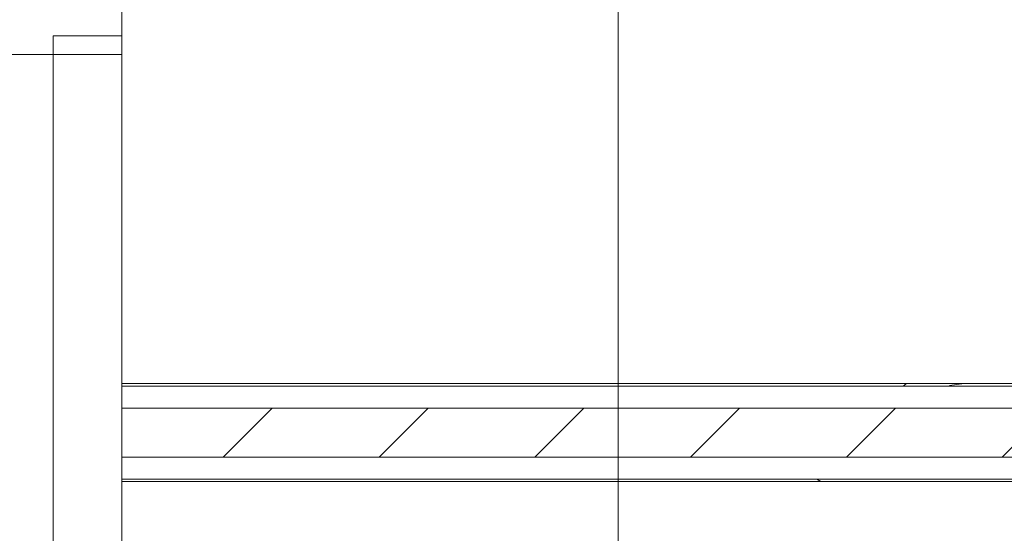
# Model space of a CAD drawing. Header units: metres. Extents: x 2.9 to 42.3, y -72.9 to -49.3.
# Tile 25 of 256: x 5.4 to 6.4, y -65.9 to -65.4. Entities that reach past the tile are written whole.
import ezdxf

# ---------------------------------------------------------------- set-up
doc = ezdxf.new("R2010")
doc.units = ezdxf.units.M
for name, color, linetype, lineweight in [('A-WALL', 7, 'Continuous', 18), ('A-WALL-PATT', 7, 'Continuous', 18), ('G-ANNO-SYMB', 7, 'Continuous', 9), ('I-WALL', 7, 'Continuous', 18)]:
    doc.layers.add(name, color=color, linetype=linetype, lineweight=lineweight)
pattern_1 = [(50, (21.555, -62.929), (0.546555, -0.047815), [0.05715, -0.62865]), (355, (21.555, -62.929), (-0.105728, 0.573166), [0.04572, -0.50292]), (100.451, (21.601, -62.933), (0.440828, 0.525349), [0.04857, -0.53427]), (46.184, (21.555, -62.776), (0.813237, -0.12613), [0.08573, -0.94298]), (96.636, (21.623, -62.787), (0.71221, 0.742287), [0.07286, -0.80141]), (351.184, (21.555, -62.776), (0.712217, 0.742274), [0.06858, -0.75438]), (21, (21.631, -62.814), (0.454846, -0.306795), [0.05715, -0.62865]), (326, (21.631, -62.814), (0.185405, 0.55256), [0.04572, -0.50292]), (71.451, (21.669, -62.84), (0.640251, 0.245763), [0.04857, -0.53427]), (37.5, (21.555, -62.929), (0.009261, 0.2536672), [0.02515, -0.47168, 0.02515, -0.48539, -0.50482]), (37.5, (21.555, -62.929), (0.009261, 0.2536672), [-1.007, 0.02515, -0.47968]), (7.5, (21.555, -62.929), (0.200456, 0.300546), [0.02515, -0.26594, 0.02515, -0.46025, -0.1924]), (7.5, (21.555, -62.929), (0.200456, 0.300546), [-0.77648, 0.02515, -0.16726]), (327.5, (21.385, -62.929), (0.4067682, -0.0171882), [0.02515, -0.16535, 0.02515, -0.56921, -0.78867]), (327.5, (21.385, -62.929), (0.4067682, -0.0171882), [-0.78486, 0.02515, -0.76352]), (317.5, (21.309, -62.929), (0.444383, 0.0762794), [0.02515, -0.2225, 0.02515, -0.36957, -0.56007]), (317.5, (21.309, -62.929), (0.444383, 0.0762794), [-0.64237, 0.02515, -0.53492])]

# ---------------------------------------------------------------- blocks, each defined once
blk = doc.blocks.new('Paredes 15 - Paredes 6-6874455-2PAV')
at = {"layer": 'A-WALL', "color": 253, "true_color": 0xaaaaaa}
for p, q in [((5.5087, -65.4145), (5.5087, -57.4041)), ((5.1503, -65.4145), (5.5087, -65.4145))]:
    blk.add_line(p, q, dxfattribs=at)
blk = doc.blocks.new('4 GRE - ESCOLA DE CINEMA E AUDIOVISUAL CINE REX R07_rvt-1-2PAV')
at = {"layer": 'A-WALL-PATT', "true_color": 0xd4d4d4}
h = blk.add_hatch(dxfattribs=at)
h.set_pattern_fill('FP_1', color=254, style=0, pattern_type=2)
h.set_pattern_definition(pattern_1)
h.paths.add_polyline_path([(9.6407, -65.7529), (9.6407, -65.7504), (5.5087, -65.7504), (5.5087, -65.7529), (9.3465, -65.7529)])
h = blk.add_hatch(dxfattribs=at)
h.set_pattern_fill('FP_2', color=254, style=0, pattern_type=2)
h.set_pattern_definition([(45, (21.555, -62.929), (-0.0795495, 0.0795495), [])])
h.paths.add_polyline_path([(9.6546, -65.8254), (9.6657, -65.8254), (9.6657, -65.7754), (5.5087, -65.7754), (5.5087, -65.8254), (9.6432, -65.8254)])
h = blk.add_hatch(dxfattribs=at)
h.set_pattern_fill('FP_1', color=254, style=0, pattern_type=2)
h.set_pattern_definition(pattern_1)
h.paths.add_polyline_path([(9.3465, -65.8504), (9.6407, -65.8504), (9.6407, -65.8479), (5.5087, -65.8479), (5.5087, -65.8504), (9.0385, -65.8504)])
at = {"layer": 'A-WALL', "color": 253, "true_color": 0xaaaaaa}
for p, q in [((9.6407, -65.7504), (5.5087, -65.7504)), ((5.5087, -65.7504), (5.5087, -65.7529)), ((5.5087, -65.7529), (9.6407, -65.7529)), ((5.5087, -65.7529), (5.5087, -65.7754)), ((5.5087, -65.7754), (5.5087, -65.8254)), ((5.5087, -65.7754), (9.6407, -65.7754)), ((5.5087, -65.8254), (5.5087, -65.8479)), ((5.5087, -65.8254), (9.6407, -65.8254)), ((5.5087, -65.8479), (5.5087, -65.8504)), ((5.5087, -65.8479), (9.6407, -65.8479)), ((5.5087, -65.8504), (9.6407, -65.8504))]:
    blk.add_line(p, q, dxfattribs=at)
at = {"layer": 'I-WALL', "color": 253, "true_color": 0xaaaaaa}
for p, q in [((5.4387, -65.3953), (5.4387, -66.7719)), ((5.5087, -65.3953), (5.4387, -65.3953)), ((5.5087, -65.7504), (5.5087, -65.3953)), ((5.5087, -66.7719), (5.5087, -65.8504))]:
    blk.add_line(p, q, dxfattribs=at)
at = {"layer": 'A-WALL', "color": 253, "lineweight": 18, "true_color": 0xaaaaaa}
blk.add_blockref('Paredes 15 - Paredes 6-6874455-2PAV', (0, 0), dxfattribs=at)

msp = doc.modelspace()

# ---------------------------------------------------------------- linework, layer by layer
at = {"layer": 'G-ANNO-SYMB'}
msp.add_line((6.0158, -50.4561), (6.0158, -72.716), dxfattribs=at)

# ---------------------------------------------------------------- block references
at = {"lineweight": 5}
msp.add_blockref('4 GRE - ESCOLA DE CINEMA E AUDIOVISUAL CINE REX R07_rvt-1-2PAV', (0, 0), dxfattribs=at)

doc.saveas('drawing.dxf')
